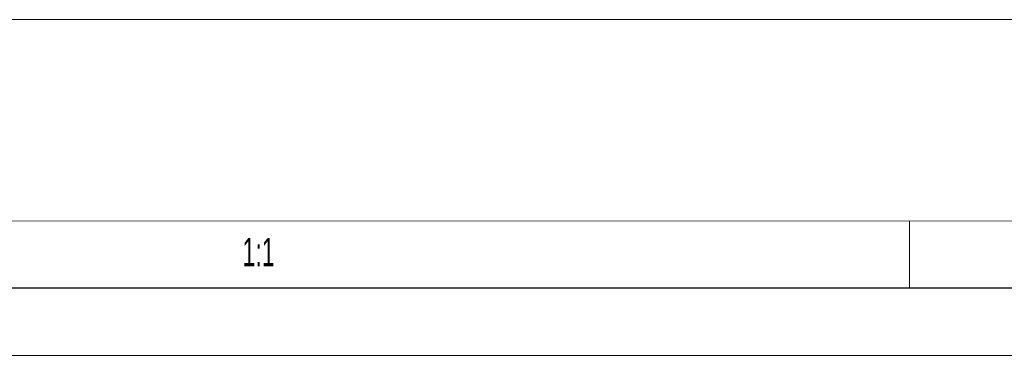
# Model space of a CAD drawing. Header units: millimetres. Extents: x 0 to 420, y 0 to 297.
# Tile 13 of 20: x 293 to 366, y 0 to 25. Entities that reach past the tile are written whole.
import ezdxf

# ---------------------------------------------------------------- set-up
doc = ezdxf.new("R2010")
doc.units = ezdxf.units.MM
doc.layers.add('FORMATO', color=7, linetype='Continuous')
doc.layers.add('LEGENDA', color=7, linetype='Continuous')
doc.styles.add('SLDTEXTSTYLE1', font='TXT', dxfattribs={"width": 0.605})

msp = doc.modelspace()

# ---------------------------------------------------------------- linework, layer by layer
at = {"color": 7, "linetype": 'Continuous', "lineweight": 0}
msp.add_line((359, 10.013), (359, 5), dxfattribs=at)
at = {"layer": 'FORMATO', "lineweight": 0}
for p, q in [((235, 25.012), (415, 25.012)), ((263.916, 10), (389, 10.017)), ((0, 0), (420, 0))]:
    msp.add_line(p, q, dxfattribs=at)
at = {"layer": 'FORMATO'}
msp.add_line((415, 5), (19.916, 5), dxfattribs=at)

# ---------------------------------------------------------------- texts
at = {"layer": 'LEGENDA', "insert": (310.583, 8.755), "char_height": 2.1167, "attachment_point": 2, "style": 'SLDTEXTSTYLE1'}
msp.add_mtext('1:1', dxfattribs=at)

doc.saveas('drawing.dxf')
